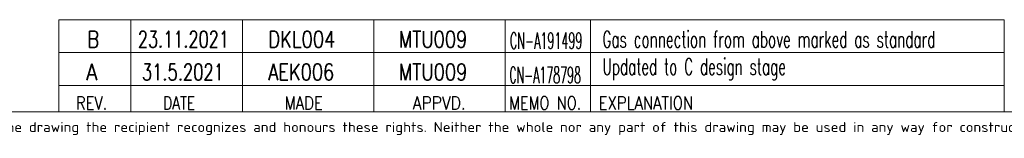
# Model space of a CAD drawing. Header units: inches. Extents: x 0 to 29700, y -16 to 21000.
# Tile 133 of 213: x 12703 to 20200, y 48 to 952. Entities that reach past the tile are written whole.
import ezdxf

# ---------------------------------------------------------------- set-up
doc = ezdxf.new("R2010")
doc.units = ezdxf.units.IN
doc.layers.add('210', color=7, linetype='Continuous', true_color=0xffffff)
doc.layers.add('254', color=7, linetype='Continuous', true_color=0xffffff)
doc.styles.add('iso-1', font='isocp.shx')
doc.styles.add('latin_extended', font='simplex.shx')

msp = doc.modelspace()

# ---------------------------------------------------------------- linework, layer by layer
at = {"layer": '210', "color": 7, "linetype": 'Continuous', "lineweight": 18}
msp.add_line((250, 250), (29450, 250), dxfattribs=at)
at = {"layer": '254', "color": 7, "linetype": 'Continuous', "lineweight": 18}
for p, q in [((12999.963, 701.851), (12999.963, 951.851)), ((12999.976, 251.851), (12999.976, 701.851)), ((20199.995, 450), (12999.995, 450))]:
    msp.add_line(p, q, dxfattribs=at)
at = {"layer": '254', "color": 7, "linetype": 'Continuous', "lineweight": 13}
for p, q in [((20199.963, 951.851), (12999.963, 951.851)), ((20199.976, 701.851), (12999.975, 701.851)), ((20199.988, 701.851), (12999.987, 701.851))]:
    msp.add_line(p, q, dxfattribs=at)
at = {"layer": '254', "color": 3, "linetype": 'Continuous', "lineweight": 18}
for p, q in [((13549.963, 951.851), (13549.963, 701.851)), ((14399.963, 701.851), (14399.963, 951.851)), ((15399.963, 951.851), (15399.963, 701.851)), ((16399.963, 701.851), (16399.963, 951.851)), ((17049.97, 951.851), (17049.963, 701.851)), ((20199.97, 951.851), (20199.963, 701.851)), ((13549.976, 701.851), (13549.976, 251.851)), ((14399.976, 251.851), (14399.976, 701.851)), ((15399.976, 701.851), (15399.976, 251.851)), ((16399.976, 251.851), (16399.976, 701.851)), ((17049.976, 701.851), (17049.976, 251.851))]:
    msp.add_line(p, q, dxfattribs=at)
at = {"layer": '254', "color": 3, "linetype": 'Continuous', "lineweight": 13}
for p, q in [((20199.976, 251.851), (20199.963, 701.851)), ((20200, 250), (13000, 250))]:
    msp.add_line(p, q, dxfattribs=at)

# ---------------------------------------------------------------- texts
at = {"layer": '210', "color": 211, "linetype": 'Continuous', "lineweight": 13, "insert": (9212.46, 73.823), "char_height": 75, "attachment_point": 7, "line_spacing_factor": 0.963855, "style": 'iso-1'}
msp.add_mtext('\\W1.2083;Copyright Wärtsilä. All rights reserved. By taking possession of the drawing the recipient recognizes and honours these rights. Neither the whole nor any part of this drawing may be used in any way for construction, fabrication, marketing or any other', dxfattribs=at)
at = {"layer": '254', "color": 3, "linetype": 'Continuous', "lineweight": 18, "char_height": 125, "attachment_point": 7, "line_spacing_factor": 0.963855, "style": 'latin_extended'}
for s, insert in [('\\W0.8203;B', (13216.696, 740.372)), ('\\W0.7189;23.11.2021', (13602.978, 740.372)), ('\\W0.8002;DKL004', (14596.34, 740.372)), ('\\W0.7965;MTU009', (15590.363, 740.372)), ('\\W0.4972;CN-A191499', (16435.65, 729.997)), ('\\W0.6097;Gas connection from above marked as standard ', (17139.887, 740.372)), ('\\W0.8818;A', (13209.483, 490.372)), ('\\W0.7284;31.5.2021', (13633.692, 490.372)), ('\\W0.7932;AEK006', (14596.365, 490.372)), ('\\W0.7965;MTU009', (15590.387, 490.372)), ('\\W0.6079;Updated to C design stage', (17139.911, 490.372)), ('\\W0.4914;CN-A178798', (16431.027, 468.496))]:
    msp.add_mtext(s, dxfattribs=dict(at, insert=insert))
at = {"layer": '254', "color": 211, "linetype": 'Continuous', "lineweight": 18, "char_height": 100, "attachment_point": 7, "line_spacing_factor": 0.963855, "style": 'latin_extended'}
for s, insert in [('\\W0.8203;REV.', (13131.237, 267.207)), ('\\W0.7715;DATE', (13794.049, 267.207)), ('\\W0.8285;MADE', (14719.596, 267.207)), ('\\W0.8648;APPVD.', (15695.145, 267.207)), ('\\W0.8075;MEMO NO.', (16428.738, 267.207)), ('\\W0.8275;EXPLANATION', (17111.062, 267.207))]:
    msp.add_mtext(s, dxfattribs=dict(at, insert=insert))

doc.saveas('drawing.dxf')
